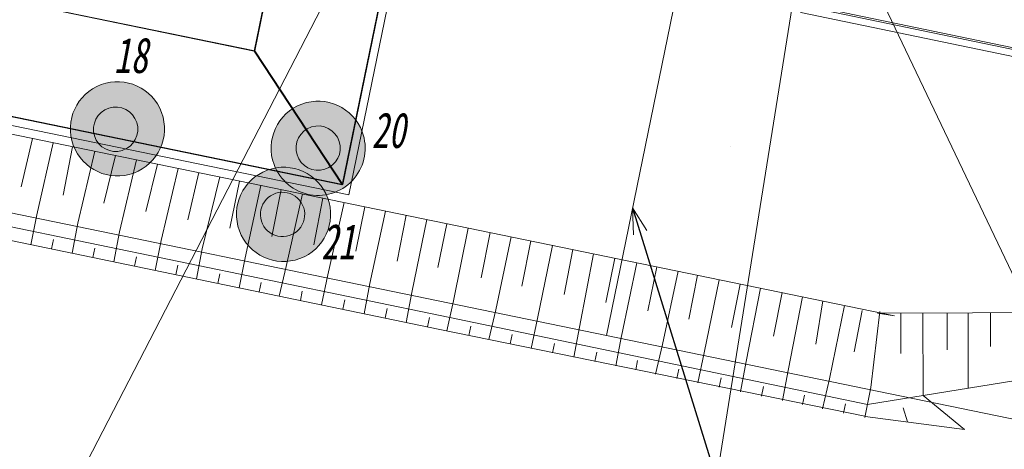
# Model space of a CAD drawing. Header units: metres. Extents: x -94 to 293, y -795 to -637.
# Tile 5 of 48: x 24.48 to 41.89, y -721.97 to -714.38. Entities that reach past the tile are written whole.
import ezdxf
from ezdxf.lldxf.tags import DXFTag
from ezdxf.xclip import XClip

# ---------------------------------------------------------------- set-up
doc = ezdxf.new("R2010")
doc.units = ezdxf.units.M
doc.header["$MEASUREMENT"] = 0
doc.header["$XCLIPFRAME"] = 0
for name, color, linetype, lineweight, true_color in [('_e_elektryka_Nr_pióra__218', 7, 'Continuous', 15, 0xd90005), ('PZT DRZEWA DO USUNIĘCIA _Nr_pióra__220', 7, 'Continuous', 5, 0xd90005), ('PZT_Nr_pióra__212', 7, 'Continuous', 15, 0x5eaeff)]:
    doc.layers.add(name, color=color, linetype=linetype, lineweight=lineweight, true_color=true_color)
doc.layers.add('IS_Węzeł_sieci_kanalizacyjnej_-_opisy', color=7, linetype='Continuous')
doc.layers.add('PZT MDCP', color=7, linetype='Continuous')
for name, color, linetype, lineweight in [('Mapa Poniatowa - do zatwierdzenia (3)_39_0_Nr_pióra__1', 7, 'Continuous', 13), ('PZT DRZEWA DO USUNIĘCIA _Nr_pióra__1', 7, 'Continuous', 13), ('PZT DRZEWA DO USUNIĘCIA _Nr_pióra__161', 7, 'Continuous', 5), ('PZT DRZEWA DO USUNIĘCIA _Nr_pióra__20', 1, 'Continuous', 13), ('PZT_Nr_pióra__1', 7, 'Continuous', 13), ('PZT_Nr_pióra__101', 7, 'Continuous', 5), ('PZT_Nr_pióra__41', 7, 'Continuous', 15), ('WOD-KAN zbiornik deszcz_Nr_pióra__41', 7, 'Continuous', 15)]:
    doc.layers.add(name, color=color, linetype=linetype, lineweight=lineweight)
doc.styles.add('GENERATED_STYLE_10', font='msgothic.ttc')
doc.linetypes.add('Przekreślana podwójnie kopia-000', pattern='A,0,[2,PZT_dwg_01_20261.Shx,S=0.009921,R=0,X=0,Y=0],-1.25,0', length=1.25)
tags = doc.linetypes.add('SOLID', pattern=[10, 10, 0]).pattern_tags.tags
tags[6:7] = [DXFTag(74, 4), DXFTag(75, 0), DXFTag(340, '0'), DXFTag(46, 0.0), DXFTag(50, 0.0), DXFTag(44, 0.0), DXFTag(45, 0.0)]
tags[4:5] = [DXFTag(74, 4), DXFTag(75, 0), DXFTag(340, '0'), DXFTag(46, 0.0), DXFTag(50, 0.0), DXFTag(44, 0.0), DXFTag(45, 0.0)]
doc.dimstyles.new('GENERATED_STYLE__3', dxfattribs={"dimtxt": 0.18, "dimasz": 0.456, "dimexe": 0.18, "dimexo": 0.0625, "dimgap": 0.09, "dimtad": 0, "dimtih": 1, "dimtoh": 1, "dimdec": 4, "dimzin": 0, "dimdsep": 46, "dimcen": 0.09, "dimadec": 0, "dimazin": 0, "dimtfac": 1, "dimtdec": 4, "dimtmove": 0, "dimatfit": 3, "dimldrblk": 'ARROWHEAD_3', "dimfxl": 1, "dimtolj": 1, "dimtzin": 0, "dimarcsym": 0})
picture_1 = doc.add_image_def('image1.tif', size_in_pixel=(3509, 6496))

# ---------------------------------------------------------------- blocks, each defined once
blk = doc.blocks.new('Rysunek_1_39', base_point=(43.899, -710.766))
at = {"layer": 'Mapa Poniatowa - do zatwierdzenia (3)_39_0_Nr_pióra__1'}
image = blk.add_image(picture_1, insert=(-93.597, -636.506), size_in_units=(148.519, 274.99), rotation=-90, dxfattribs=at)
image.set_boundary_path([(-0.5, -0.5), (3508.5, 6495.5)])
blk = doc.blocks.new('ARROWHEAD_3')
at = {"color": 0, "linetype": 'Continuous', "lineweight": 0}
blk.add_line((0, 0), (-1, 0), dxfattribs=at)
at = {"color": 0, "linetype": 'Continuous', "lineweight": 0, "flags": 128}
blk.add_lwpolyline([(-1, 0.2679), (0, 0), (-1, -0.2679)], dxfattribs=at)

msp = doc.modelspace()

# ---------------------------------------------------------------- hatches: boundary and pattern name
at = {"layer": 'PZT DRZEWA DO USUNIĘCIA _Nr_pióra__1', "linetype": 'Continuous'}
for points in [[(26.07, -716.336, 1), (26.3, -716.296, 1)], [(29.649, -716.668, 1), (29.879, -716.628, 1)], [(29.02, -717.84, 1), (29.251, -717.8, 1)]]:
    msp.add_hatch(color=256, dxfattribs=at).paths.add_polyline_path(points)
at = {"layer": 'PZT DRZEWA DO USUNIĘCIA _Nr_pióra__220', "linetype": 'Continuous', "lineweight": 0, "true_color": 0x360001}
for points in [[(25.429, -716.597, 1), (26.99, -716.02, 1)], [(28.978, -716.94, 1), (30.538, -716.364, 1)], [(28.366, -718.107, 1), (29.927, -717.53, 1)]]:
    msp.add_hatch(color=18, dxfattribs=at).paths.add_polyline_path(points)
at = {"layer": 'PZT DRZEWA DO USUNIĘCIA _Nr_pióra__220', "linetype": 'Continuous', "lineweight": 0, "true_color": 0xa20003}
for points in [[(25.804, -716.435, 1), (26.551, -716.198, 1)], [(29.384, -716.768, 1), (30.131, -716.53, 1)], [(28.755, -717.939, 1), (29.502, -717.702, 1)]]:
    msp.add_hatch(color=14, dxfattribs=at).paths.add_polyline_path(points)

# ---------------------------------------------------------------- linework, layer by layer
at = {"layer": '_e_elektryka_Nr_pióra__218', "linetype": 'Continuous'}
msp.add_line((37.056, -716.624), (37.056, -716.624), dxfattribs=at)
at = {"layer": '_e_elektryka_Nr_pióra__218', "linetype": 'Continuous', "flags": 128}
for points in [[(34.854, -719.956), (36.672, -711.106)], [(34.854, -719.956), (11.954, -715.252)], [(60.757, -717.892), (59.3, -724.978), (34.854, -719.956)]]:
    msp.add_lwpolyline(points, dxfattribs=at)
at = {"layer": 'IS_Węzeł_sieci_kanalizacyjnej_-_opisy', "linetype": 'SOLID', "lineweight": 20, "ltscale": 10}
for p, q in [((25.254, -722.993), (31.489, -710.941)), ((44.537, -724.117), (38.568, -711.621)), ((36.72, -722.981), (38.389, -712.571))]:
    msp.add_line(p, q, dxfattribs=at)
at = {"layer": 'PZT DRZEWA DO USUNIĘCIA _Nr_pióra__161', "linetype": 'Continuous', "flags": 128}
for points in [[(25.429, -716.597, 1), (26.99, -716.02, 1)], [(28.978, -716.94, 1), (30.538, -716.364, 1)], [(25.804, -716.435, 1), (26.551, -716.198, 1)], [(29.384, -716.768, 1), (30.131, -716.53, 1)], [(28.366, -718.107, 1), (29.927, -717.53, 1)], [(28.755, -717.939, 1), (29.502, -717.702, 1)]]:
    msp.add_lwpolyline(points, format="xyb", close=True, dxfattribs=at)
at = {"layer": 'PZT_Nr_pióra__1', "linetype": 'Continuous', "flags": 128}
msp.add_lwpolyline([(54.21, -715.771), (53.855, -717.482), (38.293, -714.252), (38.587, -712.833), (32.049, -711.476), (32.874, -707.468), (26.194, -706.094), (26.482, -704.695), (16.02, -702.546), (17.505, -695.317)], dxfattribs=at)
at = {"layer": 'PZT_Nr_pióra__101', "linetype": 'Continuous', "flags": 128}
for points in [[(54.119, -715.63), (53.762, -717.34), (38.436, -714.16), (38.731, -712.74), (32.191, -711.382), (33.015, -707.375), (26.336, -706), (26.624, -704.602), (16.162, -702.453), (17.598, -695.459)], [(54.095, -715.595), (53.739, -717.305), (38.472, -714.136), (38.767, -712.717), (32.226, -711.359), (33.051, -707.351), (26.371, -705.979), (26.659, -704.578), (16.197, -702.429), (17.622, -695.494)], [(30.289, -706.784), (33.051, -707.351), (32.226, -711.359), (38.767, -712.717), (38.472, -714.136), (53.739, -717.305), (54.095, -715.595)]]:
    msp.add_lwpolyline(points, dxfattribs=at)
at = {"layer": 'PZT_Nr_pióra__212', "linetype": 'Continuous'}
for p, q in [((24.709, -716.478), (24.508, -717.334)), ((25.075, -716.554), (24.783, -717.824)), ((25.418, -716.624), (25.251, -717.481)), ((25.812, -716.705), (25.511, -717.974)), ((32.083, -719.641), (18.902, -716.914)), ((26.174, -716.779), (25.97, -717.623)), ((26.546, -716.856), (26.245, -718.127)), ((26.918, -716.932), (26.709, -717.769)), ((27.281, -717.007), (26.98, -718.278)), ((27.647, -717.082), (27.453, -717.916)), ((28.019, -717.158), (27.706, -718.429)), ((28.369, -717.23), (28.198, -718.063)), ((28.744, -717.307), (28.466, -718.586)), ((29.104, -717.381), (28.94, -718.21)), ((29.482, -717.459), (29.192, -718.737)), ((29.843, -717.533), (29.68, -718.356)), ((30.216, -717.61), (29.927, -718.888)), ((30.585, -717.685), (30.424, -718.469)), ((30.948, -717.76), (30.671, -719.042)), ((24.783, -717.824), (24.681, -718.354)), ((25.511, -717.974), (25.409, -718.505)), ((31.313, -717.835), (31.152, -718.647)), ((31.679, -717.91), (31.414, -719.196)), ((32.033, -717.983), (31.873, -718.759)), ((26.245, -718.127), (26.144, -718.656)), ((32.409, -718.06), (32.148, -719.348)), ((32.797, -718.14), (32.639, -718.941)), ((25.045, -718.429), (25.079, -718.263)), ((26.98, -718.278), (26.878, -718.808)), ((33.171, -718.217), (32.9, -719.504)), ((33.518, -718.288), (33.361, -719.085)), ((25.776, -718.58), (25.811, -718.414)), ((27.706, -718.429), (27.605, -718.959)), ((33.901, -718.367), (33.634, -719.655)), ((34.262, -718.441), (34.106, -719.231)), ((26.511, -718.732), (26.545, -718.566)), ((28.466, -718.586), (28.364, -719.116)), ((34.627, -718.516), (34.378, -719.809)), ((35, -718.592), (34.845, -719.377)), ((35.389, -718.672), (35.121, -719.966)), ((27.241, -718.884), (27.276, -718.717)), ((29.192, -718.737), (29.069, -719.262)), ((35.743, -718.745), (35.587, -719.523)), ((36.124, -718.823), (35.847, -720.114)), ((27.984, -719.037), (28.019, -718.871)), ((28.717, -719.189), (28.751, -719.023)), ((29.927, -718.888), (29.818, -719.417)), ((36.461, -718.893), (36.309, -719.666)), ((36.849, -718.972), (36.582, -720.265)), ((29.444, -719.339), (29.478, -719.173)), ((30.671, -719.042), (30.569, -719.572)), ((31.414, -719.196), (31.312, -719.726)), ((31.414, -719.196), (31.312, -719.726)), ((37.218, -719.048), (37.066, -719.816)), ((37.575, -719.121), (37.326, -720.419)), ((37.958, -719.2), (37.807, -719.966)), ((30.193, -719.494), (30.228, -719.328)), ((32.148, -719.348), (32.03, -719.874)), ((38.318, -719.274), (38.068, -720.573)), ((38.68, -719.348), (38.556, -720.111)), ((30.941, -719.649), (30.975, -719.483)), ((32.9, -719.504), (32.777, -720.029)), ((39.065, -719.427), (38.795, -720.724)), ((39.377, -719.516), (39.233, -720.244)), ((39.467, -721.174), (49.709, -719.528)), ((39.688, -719.534), (39.529, -720.875)), ((41.644, -719.553), (41.644, -720.151)), ((31.692, -719.804), (31.726, -719.639)), ((32.087, -719.641), (39.467, -721.174)), ((33.634, -719.655), (33.525, -720.184)), ((40.057, -719.558), (40.059, -720.275)), ((40.447, -719.557), (40.452, -721.016)), ((40.875, -719.556), (40.877, -720.211)), ((41.251, -720.888), (41.247, -719.555)), ((32.424, -719.956), (32.458, -719.79)), ((34.378, -719.809), (34.277, -720.339)), ((33.151, -720.106), (33.185, -719.941)), ((35.121, -719.963), (35.019, -720.493)), ((35.121, -719.963), (35.019, -720.493)), ((33.901, -720.261), (33.935, -720.096)), ((34.648, -720.416), (34.682, -720.25)), ((35.847, -720.114), (35.724, -720.639)), ((35.372, -720.566), (35.406, -720.4)), ((36.582, -720.265), (36.472, -720.794)), ((37.326, -720.419), (37.224, -720.949)), ((36.098, -720.716), (36.133, -720.551)), ((38.068, -720.573), (37.967, -721.103)), ((38.068, -720.573), (37.967, -721.103)), ((36.848, -720.871), (36.882, -720.706)), ((38.795, -720.724), (38.672, -721.249)), ((37.595, -721.026), (37.629, -720.86)), ((39.529, -720.875), (39.42, -721.403)), ((38.319, -721.176), (38.353, -721.01)), ((39.046, -721.326), (39.08, -721.161)), ((40.177, -721.484), (40.098, -721.236))]:
    msp.add_line(p, q, dxfattribs=at)
at = {"layer": 'PZT_Nr_pióra__212', "linetype": 'Continuous', "flags": 128}
for points in [[(49.709, -719.528), (39.645, -719.56), (39.949, -719.609), (19.983, -715.507), (17.623, -710.743)], [(39.424, -721.382), (31.878, -719.843), (18.839, -717.145)], [(39.425, -721.386), (41.183, -721.615), (40.452, -721.016)]]:
    msp.add_lwpolyline(points, dxfattribs=at)
at = {"layer": 'PZT_Nr_pióra__41', "linetype": 'Przekreślana podwójnie kopia-000', "flags": 128}
msp.add_lwpolyline([(22.328, -707.533), (20.7, -715.502), (30.3, -717.474), (32.372, -707.384), (22.773, -705.412), (22.513, -706.652)], dxfattribs=at)
at = {"layer": 'WOD-KAN zbiornik deszcz_Nr_pióra__41', "linetype": 'Continuous'}
for p, q in [((30.183, -717.297), (28.626, -714.935)), ((30.192, -717.292), (28.636, -714.931))]:
    msp.add_line(p, q, dxfattribs=at)
at = {"layer": 'WOD-KAN zbiornik deszcz_Nr_pióra__41', "linetype": 'Continuous', "flags": 128}
for points in [[(32.195, -707.501), (22.889, -705.59), (20.877, -715.385), (30.183, -717.297)], [(32.205, -707.497), (22.899, -705.585), (20.887, -715.381), (30.192, -717.292)], [(29.834, -709.058), (24.446, -707.951), (23.239, -713.828), (28.626, -714.935)], [(29.843, -709.053), (24.456, -707.947), (23.248, -713.824), (28.636, -714.931)]]:
    msp.add_lwpolyline(points, close=True, dxfattribs=at)

# ---------------------------------------------------------------- block references
at = {"layer": 'PZT MDCP', "linetype": 'Continuous'}
ref = msp.add_blockref('Rysunek_1_39', (43.899, -710.766), dxfattribs=at)
XClip(ref).set_block_clipping_path([(-93.5966232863, -785.025747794), (181.3936544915, -636.5063033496)])

# ---------------------------------------------------------------- texts
at = {"layer": 'PZT DRZEWA DO USUNIĘCIA _Nr_pióra__20', "linetype": 'Continuous', "char_height": 0.625, "attachment_point": 9, "style": 'GENERATED_STYLE_10'}
for s, insert in [('\\A1;{\\W0.700000x;\\fMS Gothic|b0|i1|c238|p49;18}', (26.743, -715.333)), ('\\A1;{\\W0.700000x;\\fMS Gothic|b0|i1|c238|p49;20}', (31.3, -716.656)), ('\\A1;{\\W0.700000x;\\fMS Gothic|b0|i1|c238|p49;21}', (30.408, -718.613))]:
    msp.add_mtext(s, dxfattribs=dict(at, insert=insert))

# ---------------------------------------------------------------- leaders
at = {"layer": 'PZT_Nr_pióra__101', "linetype": 'Continuous', "annotation_type": 0, "has_hookline": 1, "hookline_direction": 0, "text_width": 11.954}
msp.add_leader([(35.316, -717.706), (41.256, -736.913), (54.536, -736.913)], dimstyle='GENERATED_STYLE__3', dxfattribs=at)

doc.saveas('drawing.dxf')
